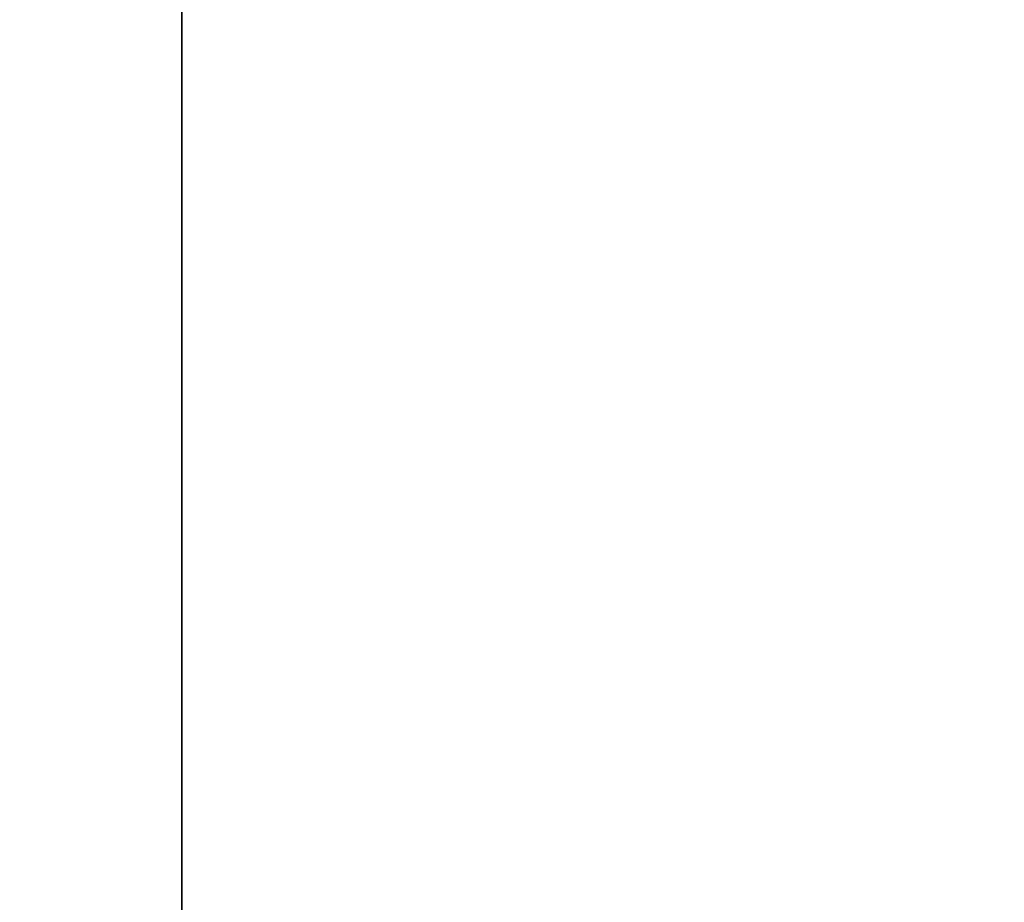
# Model space of a CAD drawing. Header units: millimetres. Extents: x 0 to 800, y -45 to 73.
# Tile 50 of 96: x 62.38775 to 62.39367, y 27.63093 to 27.63624. Entities that reach past the tile are written whole.
import ezdxf

# ---------------------------------------------------------------- set-up
doc = ezdxf.new("R2010")
doc.units = ezdxf.units.MM
doc.header["$LTSCALE"] = 65.185185
doc.layers.add('40', color=7, linetype='CONTINUOUS')
doc.layers.add('41', color=7, linetype='CONTINUOUS')

msp = doc.modelspace()

# ---------------------------------------------------------------- linework, layer by layer
at = {"layer": '40', "color": 44, "linetype": 'Continuous', "true_color": 0x8c7500}
for points in [[(62.5909069, 54.7, -214.8373895), (57.1711545, -44.7, -206.0785837), (57.1711545, 54.7, -206.0785837), (62.5909069, 54.7, -214.8373895)], [(62.5909069, -44.7, -214.8373895), (57.1711545, -44.7, -206.0785837), (62.5909069, 54.7, -214.8373895), (62.5909069, -44.7, -214.8373895)]]:
    msp.add_3dface(points, dxfattribs=at)
at = {"layer": '41', "color": 44, "linetype": 'Continuous', "true_color": 0x8c7500}
for points in [[(56.9772191, 54.7, 205.7556118), (62.38872, -44.7, 214.5195181), (62.38872, 54.7, 214.5195181), (56.9772191, 54.7, 205.7556118)], [(56.9772191, -44.7, 205.7556118), (62.38872, -44.7, 214.5195181), (56.9772191, 54.7, 205.7556118), (56.9772191, -44.7, 205.7556118)], [(62.38872, 54.7, 214.5195181), (68.0240792, -44.7, 223.141184), (68.0240792, 54.7, 223.141184), (62.38872, 54.7, 214.5195181)], [(62.38872, -44.7, 214.5195181), (68.0240792, -44.7, 223.141184), (62.38872, 54.7, 214.5195181), (62.38872, -44.7, 214.5195181)]]:
    msp.add_3dface(points, dxfattribs=at)

doc.saveas('drawing.dxf')
